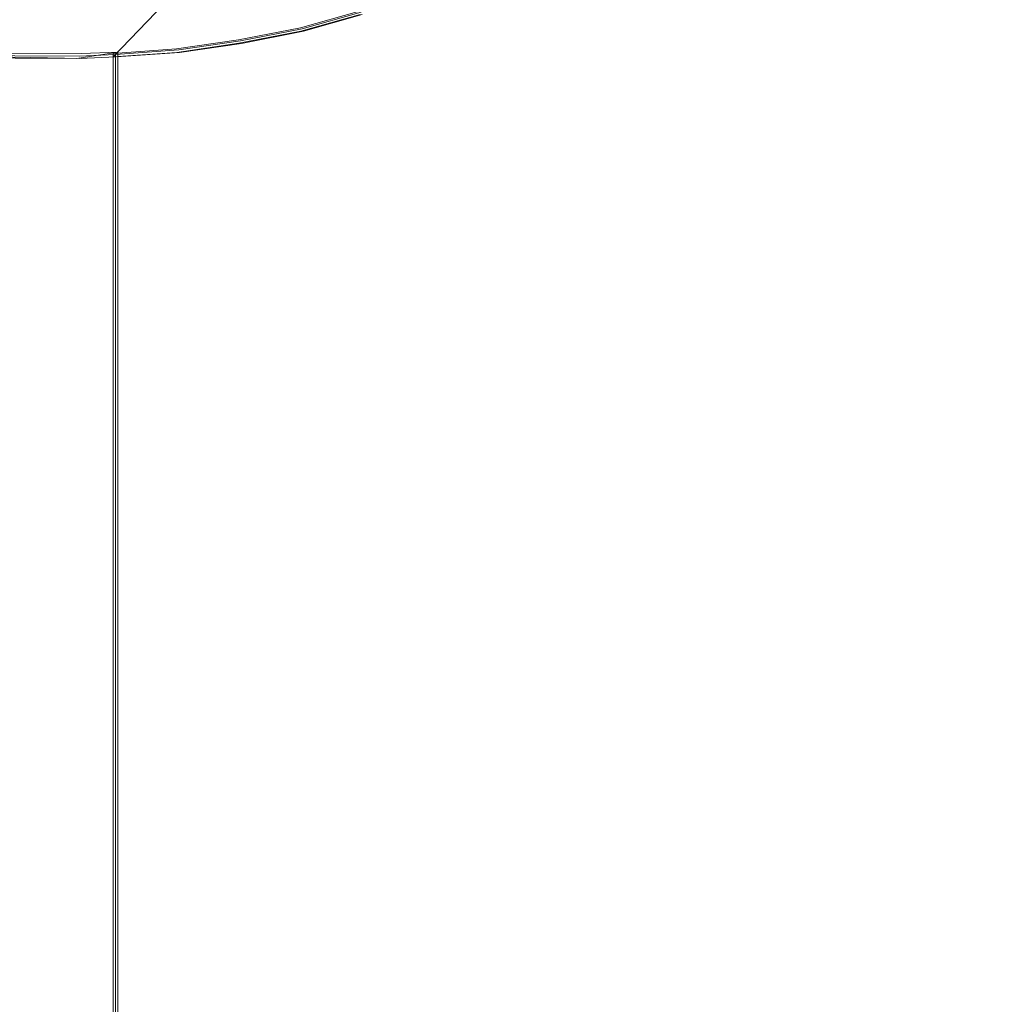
# Model space of a CAD drawing. Header units: millimetres. Extents: x -1290 to 1795, y -4192 to -1311.
# Tile 194 of 256: x 597.82 to 601.32, y -3260.23 to -3256.72. Entities that reach past the tile are written whole.
import ezdxf

# ---------------------------------------------------------------- set-up
doc = ezdxf.new("R2010")
doc.units = ezdxf.units.MM
doc.layers.add('Aparatura', color=7, linetype='Continuous', lineweight=13)

msp = doc.modelspace()

# ---------------------------------------------------------------- linework, layer by layer
at = {"layer": 'Aparatura', "lineweight": 13}
for points in [[(601.315, -3253.563), (598.156, -3256.8485), (598.156, -3256.8485), (598.3828, -3256.8323), (598.6042, -3256.7998), (598.8256, -3256.7566), (599.0362, -3256.6972)], [(596.8862, -3256.8485), (598.0378, -3256.8539), (598.167, -3256.8485), (598.393, -3256.8323), (598.6136, -3256.8), (598.8343, -3256.7568), (599.0441, -3256.6976)], [(599.0345, -3256.6852), (598.8243, -3256.7443), (598.6033, -3256.7873), (598.3823, -3256.8196), (598.156, -3256.8357), (598.156, -3265.5306)], [(599.0397, -3256.6893), (598.8303, -3256.7484), (598.61, -3256.7914), (598.3898, -3256.8236), (598.1642, -3256.8398), (598.1642, -3265.5317)], [(598.1646, -3273.3313), (598.1646, -3268.5741), (598.1646, -3268.5688), (598.1646, -3268.558), (598.1646, -3268.5257), (598.1646, -3268.4451), (598.1646, -3268.171), (598.1646, -3267.5152), (598.1646, -3265.5317), (598.1646, -3256.8397), (598.0356, -3256.8451), (596.8861, -3256.8397)], [(598.1728, -3273.3345), (598.1728, -3268.5739), (598.1728, -3268.5686), (598.1728, -3268.5578), (598.1728, -3268.5255), (598.1728, -3268.4448), (598.1728, -3268.1705), (598.1728, -3267.5142), (598.1728, -3265.5293), (598.1728, -3256.8311), (598.0432, -3256.8365), (596.8879, -3256.8311)]]:
    msp.add_lwpolyline(points, dxfattribs=at)
for points in [[(596.8774, -3256.8312), (598.0442, -3256.8539), (596.8774, -3256.8312)], [(598.027, -3256.8539), (598.1728, -3256.8312), (598.027, -3256.8539)], [(598.156, -3256.8312), (598.156, -3265.5357), (598.156, -3267.5221), (598.156, -3268.1788), (598.156, -3268.4534), (598.156, -3268.5341), (598.156, -3268.5664), (598.156, -3268.5772), (598.156, -3268.5826), (598.156, -3256.8312)]]:
    msp.add_lwpolyline(points, close=True, dxfattribs=at)

doc.saveas('drawing.dxf')
